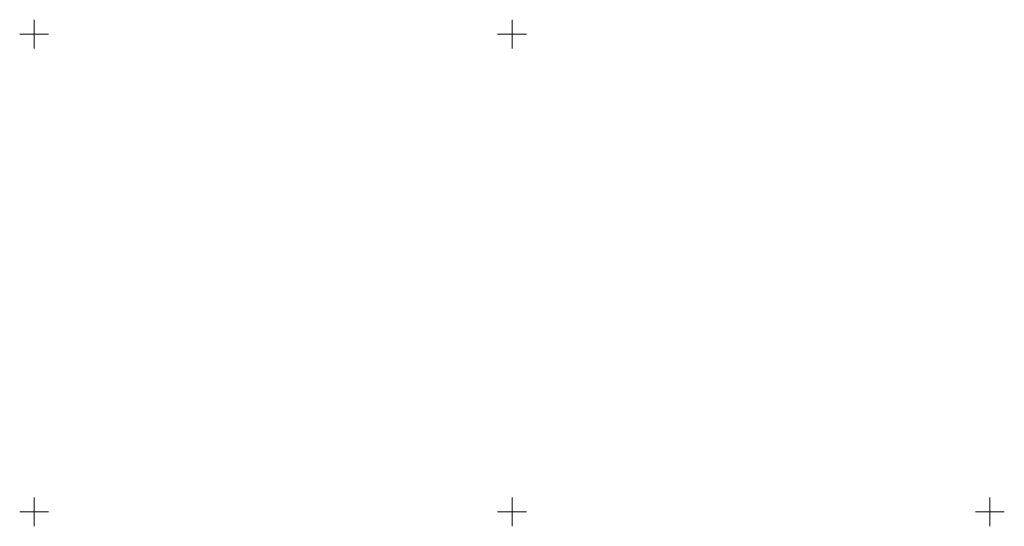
# Model space of a CAD drawing. Header units: millimetres. Extents: x 366033 to 446362, y 4247208 to 4265071.
# Tile 61 of 159: x 434514 to 434617, y 4254380 to 4254433. Entities that reach past the tile are written whole.
import ezdxf

# ---------------------------------------------------------------- set-up
doc = ezdxf.new("R2010")
doc.units = ezdxf.units.MM
doc.layers.add('GEODS_POINT_GRID#_B', color=7, linetype='Continuous', true_color=0x000000)

# ---------------------------------------------------------------- blocks, each defined once
blk = doc.blocks.new('CrossCoord_m1')
at = {"layer": 'GEODS_POINT_GRID#_B', "color": 3, "lineweight": 20, "true_color": 0x00ff00, "flags": 128}
for points in [[(0, 3), (0, -3)], [(-3, 0), (3, 0)]]:
    blk.add_lwpolyline(points, dxfattribs=at)

msp = doc.modelspace()

# ---------------------------------------------------------------- block references
at = {"layer": 'GEODS_POINT_GRID#_B', "color": 3, "true_color": 0x00ff00, "xscale": 0.5, "yscale": 0.5, "zscale": 0.5}
for p in [(434515.442, 4254431.728, -714.51), (434565.442, 4254431.728, -714.51), (434515.442, 4254381.728, -714.51), (434565.442, 4254381.728, -714.51), (434615.442, 4254381.728, -714.51)]:
    msp.add_blockref('CrossCoord_m1', p, dxfattribs=at)

doc.saveas('drawing.dxf')
